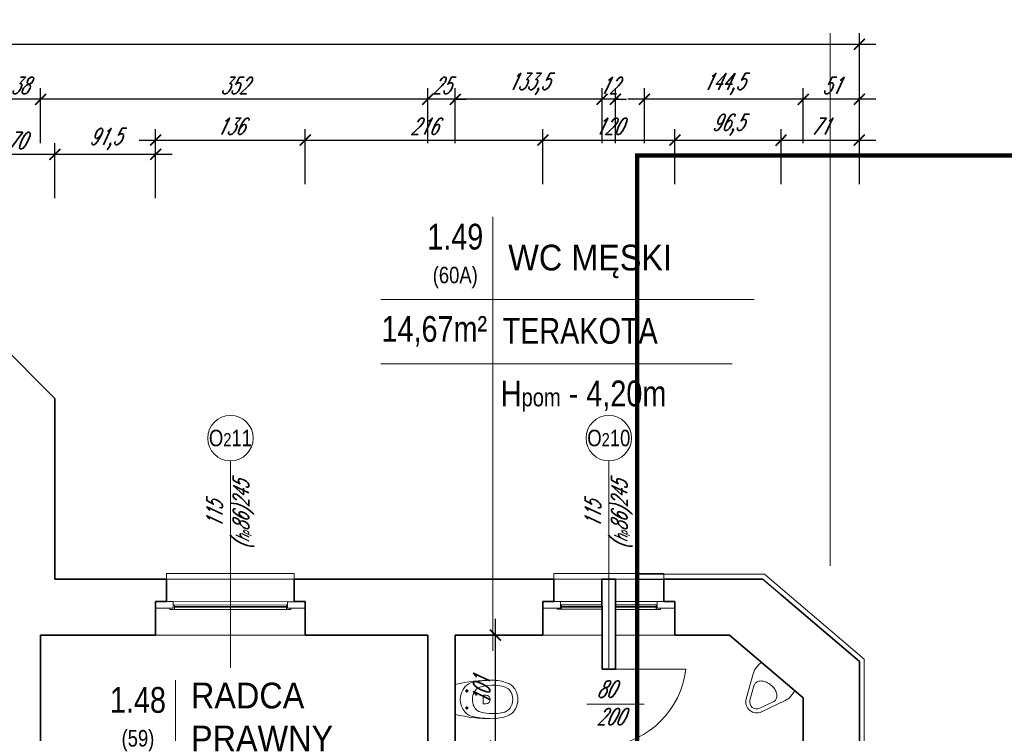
# Model space of a CAD drawing. Header units: millimetres. Extents: x 402 to 79005, y -7782 to 89952.
# Tile 157 of 256: x 25229 to 26124, y 29881 to 30530. Entities that reach past the tile are written whole.
import ezdxf

# ---------------------------------------------------------------- set-up
doc = ezdxf.new("R2010")
doc.units = ezdxf.units.MM
doc.header["$LTSCALE"] = 10
doc.linetypes.add('DASHED', pattern=[19.05, 12.7, -6.35])
doc.layers.get('0').update_dxf_attribs({"lineweight": 0})
doc.layers.get('Defpoints').update_dxf_attribs({"color": 253})
for name, color, linetype, lineweight in [('01 parter - ściany', 253, 'Continuous', 35), ('03-01_okna', 253, 'Continuous', 15), ('03_drzwi', 253, 'Continuous', 15), ('04-1_widok', 253, 'Continuous', 5), ('05-01_wymiary', 253, 'Continuous', 5), ('05-03_opis', 253, 'Continuous', 5), ('07_wyposażenie', 253, 'Continuous', 5), ('0_A_GRANICA OPRACOWANIA', 1, 'Continuous', 0), ('0_A_ŚCIANY ', 253, 'Continuous', 30)]:
    doc.layers.add(name, color=color, linetype=linetype, lineweight=lineweight)
doc.styles.add('ariel', font='ARIAL.TTF', dxfattribs={"width": 0.8})
doc.styles.add('ariel_wym', font='simplex.shx', dxfattribs={"width": 0.65, "oblique": 25})
doc.dimstyles.new('ariel 50', dxfattribs={"dimtxt": 15, "dimasz": 10, "dimexe": 10, "dimexo": 0, "dimgap": 5, "dimtad": 1, "dimdec": 1, "dimrnd": 0.5, "dimtxsty": 'ariel_wym', "dimblk": 'ARCHTICK', "dimcen": 2.5, "dimdle": 15, "dimazin": 0, "dimtfac": 1, "dimtdec": 1, "dimtix": 1, "dimtmove": 0, "dimatfit": 3, "dimldrblk": 'DOT', "dimfxl": 0, "dimarcsym": 0})
doc.dimstyles.new('ariel 50 wnętrze', dxfattribs={"dimtxt": 15, "dimasz": 10, "dimexe": 10, "dimexo": 0, "dimgap": 5, "dimtad": 1, "dimdec": 1, "dimrnd": 0.5, "dimtxsty": 'ariel_wym', "dimblk": 'ARCHTICK', "dimcen": 2.5, "dimdle": 15, "dimazin": 0, "dimtfac": 1, "dimtdec": 1, "dimtix": 1, "dimtmove": 0, "dimatfit": 3, "dimldrblk": 'DOT', "dimfxl": 0, "dimarcsym": 0})

# ---------------------------------------------------------------- blocks, each defined once
blk = doc.blocks.new('_ArchTick')
at = {"color": 0, "linetype": 'ByBlock', "const_width": 0.15}
blk.add_lwpolyline([(-0.5, -0.5), (0.5, 0.5)], dxfattribs=at)
blk = doc.blocks.new('*D1037')
at = {"layer": '05-01_wymiary', "color": 0, "lineweight": -2}
for p, q in [((25191.26, 30367.45), (25191.26, 30417.45)), ((25261.25, 30367.45), (25261.25, 30417.45)), ((25176.26, 30407.45), (25276.25, 30407.45))]:
    blk.add_line(p, q, dxfattribs=at)
at = {"layer": 'Defpoints', "color": 0}
for p in [(25261.25, 30407.45), (25191.26, 30255.5), (25261.25, 30185.5)]:
    blk.add_point(p, dxfattribs=at)
at = {"layer": '05-01_wymiary', "color": 0, "lineweight": -2, "xscale": 10, "yscale": 10, "zscale": 10, "rotation": 180}
blk.add_blockref('_ArchTick', (25191.26, 30407.45), dxfattribs=at)
at = {"layer": '05-01_wymiary', "color": 0, "lineweight": -2, "xscale": 10, "yscale": 10, "zscale": 10}
blk.add_blockref('_ArchTick', (25261.25, 30407.45), dxfattribs=at)
at = {"layer": '05-01_wymiary', "color": 0, "insert": (25226.26, 30419.95), "char_height": 15, "attachment_point": 5, "style": 'ariel_wym'}
blk.add_mtext('70', dxfattribs=at)
blk = doc.blocks.new('_Dot')
at = {"color": 0, "linetype": 'ByBlock', "lineweight": -2}
blk.add_line((-0.5, 0), (-1, 0), dxfattribs=at)
at = {"color": 0, "linetype": 'ByBlock', "const_width": 0.5}
blk.add_lwpolyline([(-0.25, 0, 1), (0.25, 0, 1)], format="xyb", close=True, dxfattribs=at)
blk = doc.blocks.new('*D1038')
at = {"layer": '05-01_wymiary', "color": 0, "lineweight": -2}
for p, q in [((25261.25, 30367.45), (25261.25, 30417.45)), ((25352.83, 30367.45), (25352.83, 30417.45)), ((25246.25, 30407.45), (25367.83, 30407.45))]:
    blk.add_line(p, q, dxfattribs=at)
at = {"layer": 'Defpoints', "color": 0, "lineweight": 0}
for p in [(25352.83, 30407.45), (25261.25, 30185.5), (25352.83, 29970.42)]:
    blk.add_point(p, dxfattribs=at)
at = {"layer": '05-01_wymiary', "color": 0, "lineweight": -2, "xscale": 10, "yscale": 10, "zscale": 10, "rotation": 180}
blk.add_blockref('_ArchTick', (25261.25, 30407.45), dxfattribs=at)
at = {"layer": '05-01_wymiary', "color": 0, "lineweight": -2, "xscale": 10, "yscale": 10, "zscale": 10}
blk.add_blockref('_ArchTick', (25352.83, 30407.45), dxfattribs=at)
at = {"layer": '05-01_wymiary', "color": 0, "insert": (25307.04, 30421.38), "char_height": 15, "attachment_point": 5, "style": 'ariel_wym'}
blk.add_mtext('91,5', dxfattribs=at)
blk = doc.blocks.new('*D1039')
at = {"layer": '05-01_wymiary', "color": 0, "lineweight": -2}
for p, q in [((25352.83, 30380.37), (25352.83, 30430.37)), ((25488.83, 30380.37), (25488.83, 30430.37)), ((25337.83, 30420.37), (25503.83, 30420.37))]:
    blk.add_line(p, q, dxfattribs=at)
at = {"layer": 'Defpoints', "color": 0, "lineweight": 0}
for p in [(25488.83, 30420.37), (25352.83, 29970.42), (25488.83, 29970.42)]:
    blk.add_point(p, dxfattribs=at)
at = {"layer": '05-01_wymiary', "color": 0, "lineweight": -2, "xscale": 10, "yscale": 10, "zscale": 10, "rotation": 180}
blk.add_blockref('_ArchTick', (25352.83, 30420.37), dxfattribs=at)
at = {"layer": '05-01_wymiary', "color": 0, "lineweight": -2, "xscale": 10, "yscale": 10, "zscale": 10}
blk.add_blockref('_ArchTick', (25488.83, 30420.37), dxfattribs=at)
at = {"layer": '05-01_wymiary', "color": 0, "insert": (25420.83, 30432.87), "char_height": 15, "attachment_point": 5, "style": 'ariel_wym'}
blk.add_mtext('136', dxfattribs=at)
blk = doc.blocks.new('*D1040')
at = {"layer": '05-01_wymiary', "color": 0, "lineweight": -2}
for p, q in [((25488.83, 30380.37), (25488.83, 30430.37)), ((25704.83, 30380.37), (25704.83, 30430.37)), ((25473.83, 30420.37), (25719.83, 30420.37))]:
    blk.add_line(p, q, dxfattribs=at)
at = {"layer": 'Defpoints', "color": 0, "lineweight": 0}
for p in [(25704.83, 30420.37), (25488.83, 29970.42), (25704.83, 29970.42)]:
    blk.add_point(p, dxfattribs=at)
at = {"layer": '05-01_wymiary', "color": 0, "lineweight": -2, "xscale": 10, "yscale": 10, "zscale": 10, "rotation": 180}
blk.add_blockref('_ArchTick', (25488.83, 30420.37), dxfattribs=at)
at = {"layer": '05-01_wymiary', "color": 0, "lineweight": -2, "xscale": 10, "yscale": 10, "zscale": 10}
blk.add_blockref('_ArchTick', (25704.83, 30420.37), dxfattribs=at)
at = {"layer": '05-01_wymiary', "color": 0, "insert": (25596.83, 30432.87), "char_height": 15, "attachment_point": 5, "style": 'ariel_wym'}
blk.add_mtext('216', dxfattribs=at)
blk = doc.blocks.new('*D1041')
at = {"layer": '05-01_wymiary', "color": 0, "lineweight": -2}
for p, q in [((25704.83, 30380.37), (25704.83, 30430.37)), ((25824.83, 30380.37), (25824.83, 30430.37)), ((25689.83, 30420.37), (25839.83, 30420.37))]:
    blk.add_line(p, q, dxfattribs=at)
at = {"layer": 'Defpoints', "color": 0, "lineweight": 0}
for p in [(25824.83, 30420.37), (25704.83, 29970.42), (25824.83, 29970.42)]:
    blk.add_point(p, dxfattribs=at)
at = {"layer": '05-01_wymiary', "color": 0, "lineweight": -2, "xscale": 10, "yscale": 10, "zscale": 10, "rotation": 180}
blk.add_blockref('_ArchTick', (25704.83, 30420.37), dxfattribs=at)
at = {"layer": '05-01_wymiary', "color": 0, "lineweight": -2, "xscale": 10, "yscale": 10, "zscale": 10}
blk.add_blockref('_ArchTick', (25824.83, 30420.37), dxfattribs=at)
at = {"layer": '05-01_wymiary', "color": 0, "insert": (25764.83, 30432.87), "char_height": 15, "attachment_point": 5, "style": 'ariel_wym'}
blk.add_mtext('120', dxfattribs=at)
blk = doc.blocks.new('*D1042')
at = {"layer": '05-01_wymiary', "color": 0, "lineweight": -2}
for p, q in [((25824.83, 30380.37), (25824.83, 30430.37)), ((25921.47, 30380.37), (25921.47, 30430.37)), ((25809.83, 30420.37), (25936.47, 30420.37))]:
    blk.add_line(p, q, dxfattribs=at)
at = {"layer": 'Defpoints', "color": 0, "lineweight": 0}
for p in [(25921.47, 30420.37), (25921.47, 30007.11), (25824.83, 29970.42)]:
    blk.add_point(p, dxfattribs=at)
at = {"layer": '05-01_wymiary', "color": 0, "lineweight": -2, "xscale": 10, "yscale": 10, "zscale": 10, "rotation": 180}
blk.add_blockref('_ArchTick', (25824.83, 30420.37), dxfattribs=at)
at = {"layer": '05-01_wymiary', "color": 0, "lineweight": -2, "xscale": 10, "yscale": 10, "zscale": 10}
blk.add_blockref('_ArchTick', (25921.47, 30420.37), dxfattribs=at)
at = {"layer": '05-01_wymiary', "color": 0, "insert": (25873.15, 30434.3), "char_height": 15, "attachment_point": 5, "style": 'ariel_wym'}
blk.add_mtext('96,5', dxfattribs=at)
blk = doc.blocks.new('*D1043')
at = {"layer": '05-01_wymiary', "color": 0, "lineweight": -2}
for p, q in [((25921.47, 30380.37), (25921.47, 30430.37)), ((25992.65, 30380.37), (25992.65, 30430.37)), ((25906.47, 30420.37), (26007.65, 30420.37))]:
    blk.add_line(p, q, dxfattribs=at)
at = {"layer": 'Defpoints', "color": 0, "lineweight": 0}
for p in [(25992.65, 30420.37), (25921.47, 30007.11), (25992.65, 29946.5)]:
    blk.add_point(p, dxfattribs=at)
at = {"layer": '05-01_wymiary', "color": 0, "lineweight": -2, "xscale": 10, "yscale": 10, "zscale": 10, "rotation": 180}
blk.add_blockref('_ArchTick', (25921.47, 30420.37), dxfattribs=at)
at = {"layer": '05-01_wymiary', "color": 0, "lineweight": -2, "xscale": 10, "yscale": 10, "zscale": 10}
blk.add_blockref('_ArchTick', (25992.65, 30420.37), dxfattribs=at)
at = {"layer": '05-01_wymiary', "color": 0, "insert": (25957.06, 30432.87), "char_height": 15, "attachment_point": 5, "style": 'ariel_wym'}
blk.add_mtext('71', dxfattribs=at)
blk = doc.blocks.new('*D1050')
at = {"layer": '05-01_wymiary', "color": 0, "lineweight": -2}
for p, q in [((25941.65, 30417.45), (25941.65, 30467.45)), ((25992.65, 30417.45), (25992.65, 30467.45)), ((26007.65, 30457.45), (25926.65, 30457.45))]:
    blk.add_line(p, q, dxfattribs=at)
at = {"layer": 'Defpoints', "color": 0, "lineweight": 0}
for p in [(25941.65, 30457.45), (25992.65, 29933.5), (25941.65, 29913.4)]:
    blk.add_point(p, dxfattribs=at)
at = {"layer": '05-01_wymiary', "color": 0, "lineweight": -2, "xscale": 10, "yscale": 10, "zscale": 10, "rotation": 180}
blk.add_blockref('_ArchTick', (25941.65, 30457.45), dxfattribs=at)
at = {"layer": '05-01_wymiary', "color": 0, "lineweight": -2, "xscale": 10, "yscale": 10, "zscale": 10}
blk.add_blockref('_ArchTick', (25992.65, 30457.45), dxfattribs=at)
at = {"layer": '05-01_wymiary', "color": 0, "insert": (25967.15, 30469.95), "char_height": 15, "attachment_point": 5, "style": 'ariel_wym'}
blk.add_mtext('51', dxfattribs=at)
blk = doc.blocks.new('*D1051')
at = {"layer": '05-01_wymiary', "color": 0, "lineweight": -2}
for p, q in [((25797.28, 30417.45), (25797.28, 30467.45)), ((25941.65, 30417.45), (25941.65, 30467.45)), ((25956.65, 30457.45), (25782.28, 30457.45))]:
    blk.add_line(p, q, dxfattribs=at)
at = {"layer": 'Defpoints', "color": 0, "lineweight": 0}
for p in [(25797.28, 30457.45), (25797.28, 29956.78), (25941.65, 29913.4)]:
    blk.add_point(p, dxfattribs=at)
at = {"layer": '05-01_wymiary', "color": 0, "lineweight": -2, "xscale": 10, "yscale": 10, "zscale": 10, "rotation": 180}
blk.add_blockref('_ArchTick', (25797.28, 30457.45), dxfattribs=at)
at = {"layer": '05-01_wymiary', "color": 0, "lineweight": -2, "xscale": 10, "yscale": 10, "zscale": 10}
blk.add_blockref('_ArchTick', (25941.65, 30457.45), dxfattribs=at)
at = {"layer": '05-01_wymiary', "color": 0, "insert": (25869.47, 30471.38), "char_height": 15, "attachment_point": 5, "style": 'ariel_wym'}
blk.add_mtext('144,5', dxfattribs=at)
blk = doc.blocks.new('*D1052')
at = {"layer": '05-01_wymiary', "color": 0, "lineweight": -2}
for p, q in [((25758.83, 30417.45), (25758.83, 30467.45)), ((25770.83, 30417.45), (25770.83, 30467.45)), ((25758.83, 30457.45), (25748.83, 30457.45)), ((25770.83, 30457.45), (25758.83, 30457.45)), ((25770.83, 30457.45), (25780.83, 30457.45))]:
    blk.add_line(p, q, dxfattribs=at)
at = {"layer": 'Defpoints', "color": 0, "lineweight": 0}
for p in [(25758.83, 30457.45), (25758.83, 29970.42), (25770.83, 29969.71)]:
    blk.add_point(p, dxfattribs=at)
at = {"layer": '05-01_wymiary', "color": 0, "lineweight": -2, "xscale": 10, "yscale": 10, "zscale": 10}
blk.add_blockref('_ArchTick', (25758.83, 30457.45), dxfattribs=at)
at = {"layer": '05-01_wymiary', "color": 0, "lineweight": -2, "xscale": 10, "yscale": 10, "zscale": 10, "rotation": 180}
blk.add_blockref('_ArchTick', (25770.83, 30457.45), dxfattribs=at)
at = {"layer": '05-01_wymiary', "color": 0, "insert": (25764.83, 30469.95), "char_height": 15, "attachment_point": 5, "style": 'ariel_wym'}
blk.add_mtext('12', dxfattribs=at)
blk = doc.blocks.new('*D1053')
at = {"layer": '05-01_wymiary', "color": 0, "lineweight": -2}
for p, q in [((25625.21, 30417.45), (25625.21, 30467.45)), ((25758.83, 30417.45), (25758.83, 30467.45)), ((25773.83, 30457.45), (25610.21, 30457.45))]:
    blk.add_line(p, q, dxfattribs=at)
at = {"layer": 'Defpoints', "color": 0, "lineweight": 0}
for p in [(25625.21, 30457.45), (25625.21, 29970.42), (25758.83, 29970.42)]:
    blk.add_point(p, dxfattribs=at)
at = {"layer": '05-01_wymiary', "color": 0, "lineweight": -2, "xscale": 10, "yscale": 10, "zscale": 10, "rotation": 180}
blk.add_blockref('_ArchTick', (25625.21, 30457.45), dxfattribs=at)
at = {"layer": '05-01_wymiary', "color": 0, "lineweight": -2, "xscale": 10, "yscale": 10, "zscale": 10}
blk.add_blockref('_ArchTick', (25758.83, 30457.45), dxfattribs=at)
at = {"layer": '05-01_wymiary', "color": 0, "insert": (25692.02, 30471.38), "char_height": 15, "attachment_point": 5, "style": 'ariel_wym'}
blk.add_mtext('133,5', dxfattribs=at)
blk = doc.blocks.new('*D1054')
at = {"layer": '05-01_wymiary', "color": 0, "lineweight": -2}
for p, q in [((25600.21, 30417.45), (25600.21, 30467.45)), ((25625.21, 30417.45), (25625.21, 30467.45)), ((25600.21, 30457.45), (25590.21, 30457.45)), ((25625.21, 30457.45), (25600.21, 30457.45)), ((25625.21, 30457.45), (25635.21, 30457.45))]:
    blk.add_line(p, q, dxfattribs=at)
at = {"layer": 'Defpoints', "color": 0, "lineweight": 0}
for p in [(25600.21, 30457.45), (25600.21, 29970.42), (25625.21, 29970.42)]:
    blk.add_point(p, dxfattribs=at)
at = {"layer": '05-01_wymiary', "color": 0, "lineweight": -2, "xscale": 10, "yscale": 10, "zscale": 10}
blk.add_blockref('_ArchTick', (25600.21, 30457.45), dxfattribs=at)
at = {"layer": '05-01_wymiary', "color": 0, "lineweight": -2, "xscale": 10, "yscale": 10, "zscale": 10, "rotation": 180}
blk.add_blockref('_ArchTick', (25625.21, 30457.45), dxfattribs=at)
at = {"layer": '05-01_wymiary', "color": 0, "insert": (25612.71, 30469.95), "char_height": 15, "attachment_point": 5, "style": 'ariel_wym'}
blk.add_mtext('25', dxfattribs=at)
blk = doc.blocks.new('*D1055')
at = {"layer": '05-01_wymiary', "color": 0, "lineweight": -2}
for p, q in [((25248.21, 30417.45), (25248.21, 30467.45)), ((25600.21, 30417.45), (25600.21, 30467.45)), ((25615.21, 30457.45), (25233.21, 30457.45))]:
    blk.add_line(p, q, dxfattribs=at)
at = {"layer": 'Defpoints', "color": 0, "lineweight": 0}
for p in [(25248.21, 30457.45), (25248.21, 29970.42), (25600.21, 29970.42)]:
    blk.add_point(p, dxfattribs=at)
at = {"layer": '05-01_wymiary', "color": 0, "lineweight": -2, "xscale": 10, "yscale": 10, "zscale": 10, "rotation": 180}
blk.add_blockref('_ArchTick', (25248.21, 30457.45), dxfattribs=at)
at = {"layer": '05-01_wymiary', "color": 0, "lineweight": -2, "xscale": 10, "yscale": 10, "zscale": 10}
blk.add_blockref('_ArchTick', (25600.21, 30457.45), dxfattribs=at)
at = {"layer": '05-01_wymiary', "color": 0, "insert": (25424.21, 30469.95), "char_height": 15, "attachment_point": 5, "style": 'ariel_wym'}
blk.add_mtext('352', dxfattribs=at)
blk = doc.blocks.new('*D1056')
at = {"layer": '05-01_wymiary', "color": 0, "lineweight": -2}
for p, q in [((25210.21, 30417.45), (25210.21, 30467.45)), ((25248.21, 30417.45), (25248.21, 30467.45)), ((25263.21, 30457.45), (25195.21, 30457.45))]:
    blk.add_line(p, q, dxfattribs=at)
at = {"layer": 'Defpoints', "color": 0, "lineweight": 0}
for p in [(25210.21, 30457.45), (25210.21, 30038.38), (25248.21, 29970.42)]:
    blk.add_point(p, dxfattribs=at)
at = {"layer": '05-01_wymiary', "color": 0, "lineweight": -2, "xscale": 10, "yscale": 10, "zscale": 10, "rotation": 180}
blk.add_blockref('_ArchTick', (25210.21, 30457.45), dxfattribs=at)
at = {"layer": '05-01_wymiary', "color": 0, "lineweight": -2, "xscale": 10, "yscale": 10, "zscale": 10}
blk.add_blockref('_ArchTick', (25248.21, 30457.45), dxfattribs=at)
at = {"layer": '05-01_wymiary', "color": 0, "insert": (25229.21, 30469.95), "char_height": 15, "attachment_point": 5, "style": 'ariel_wym'}
blk.add_mtext('38', dxfattribs=at)
blk = doc.blocks.new('*D1069')
at = {"layer": '05-01_wymiary', "color": 0, "lineweight": -2}
for p, q in [((23877.66, 30467.45), (23877.66, 30517.45)), ((25992.65, 30467.45), (25992.65, 30517.45)), ((23862.66, 30507.45), (26007.65, 30507.45))]:
    blk.add_line(p, q, dxfattribs=at)
at = {"layer": 'Defpoints', "color": 0, "lineweight": 0}
for p in [(25992.65, 30507.45), (23877.66, 29939.12), (25992.65, 29933.5)]:
    blk.add_point(p, dxfattribs=at)
at = {"layer": '05-01_wymiary', "color": 0, "lineweight": -2, "xscale": 10, "yscale": 10, "zscale": 10, "rotation": 180}
blk.add_blockref('_ArchTick', (23877.66, 30507.45), dxfattribs=at)
at = {"layer": '05-01_wymiary', "color": 0, "lineweight": -2, "xscale": 10, "yscale": 10, "zscale": 10}
blk.add_blockref('_ArchTick', (25992.65, 30507.45), dxfattribs=at)
at = {"layer": '05-01_wymiary', "color": 0, "insert": (24935.15, 30519.95), "char_height": 15, "attachment_point": 5, "style": 'ariel_wym'}
blk.add_mtext('2115', dxfattribs=at)
blk = doc.blocks.new('*D1128')
at = {"layer": '05-01_wymiary', "color": 0, "lineweight": -2}
for p, q in [((25661.72, 29854.67), (25661.72, 29985.42)), ((25651.72, 29970.42), (25671.72, 29970.42)), ((25651.72, 29869.67), (25671.72, 29869.67))]:
    blk.add_line(p, q, dxfattribs=at)
at = {"layer": 'Defpoints', "color": 0, "lineweight": 0}
for p in [(25625.21, 29970.42), (25661.72, 29970.42), (25625.21, 29869.67)]:
    blk.add_point(p, dxfattribs=at)
at = {"layer": '05-01_wymiary', "color": 0, "lineweight": -2, "xscale": 10, "yscale": 10, "zscale": 10}
for p, rotation in [((25661.72, 29970.42), 90), ((25661.72, 29869.67), 270)]:
    blk.add_blockref('_ArchTick', p, dxfattribs=dict(at, rotation=rotation))
at = {"layer": '05-01_wymiary', "color": 0, "insert": (25649.22, 29920.05), "char_height": 15, "attachment_point": 5, "rotation": 90, "style": 'ariel_wym'}
blk.add_mtext('101', dxfattribs=at)

msp = doc.modelspace()

# ---------------------------------------------------------------- linework, layer by layer
at = {"color": 1, "lineweight": 0}
for points in [[(25997.15, 29948.58), (25997.15, 29482), (26588.15, 29482), (26588.15, 30249.58)], [(25790.69, 30025.93), (25906.3, 30025.93), (25997.15, 29948.58)]]:
    msp.add_lwpolyline(points, dxfattribs=at)
at = {"layer": '01 parter - ściany'}
for p, q in [((25261.25, 30185.5), (25191.26, 30255.5)), ((25261.25, 30185.5), (25261.25, 30021.42)), ((25362.81, 30021.42), (25261.21, 30021.42)), ((25362.81, 30021.42), (25362.81, 30000.92)), ((25714.81, 30021.42), (25478.83, 30021.42)), ((25478.83, 30021.42), (25478.83, 30000.91)), ((25714.81, 30021.42), (25714.81, 30000.92)), ((25758.83, 29972.42), (25758.48, 30021.42)), ((25758.48, 30021.42), (25770.83, 30021.42)), ((25770.83, 29939.5), (25770.83, 30021.42)), ((25904.65, 30021.42), (25814.83, 30021.42)), ((25814.83, 30021.42), (25814.83, 30000.91)), ((25352.83, 29970.42), (25352.83, 30000.91)), ((25362.81, 30000.91), (25352.83, 30000.91)), ((25488.8, 30000.91), (25478.83, 30000.91)), ((25488.83, 29972.42), (25488.8, 30000.91)), ((25488.83, 29970.42), (25488.8, 30000.91)), ((25704.83, 29970.42), (25704.83, 30000.92)), ((25714.8, 30000.92), (25704.83, 30000.92)), ((25824.8, 30000.92), (25814.83, 30000.92)), ((25824.83, 29970.42), (25824.8, 30000.92)), ((25921.47, 30007.11), (25992.65, 29946.5)), ((25352.83, 29970.42), (25248.21, 29970.42)), ((25248.21, 29970.42), (25248.21, 29478.12)), ((25600.21, 29970.42), (25488.83, 29970.42)), ((25600.21, 29970.42), (25600.21, 29478.12)), ((25704.83, 29970.42), (25625.21, 29970.42)), ((25625.21, 29970.42), (25625.21, 29669.5)), ((25758.83, 29939.5), (25758.83, 29972.42)), ((25770.83, 29952.42), (25770.83, 29969.71)), ((25874.67, 29970.42), (25824.83, 29970.42)), ((25874.67, 29970.42), (25941.65, 29913.4)), ((25992.65, 29814.5), (25992.65, 29946.5)), ((25770.83, 29939.5), (25758.83, 29939.5)), ((25941.65, 29824.5), (25941.65, 29913.4))]:
    msp.add_line(p, q, dxfattribs=at)
at = {"layer": '03-01_okna', "linetype": 'Continuous', "lineweight": 0}
for p, q in [((25362.81, 30021.42), (25362.81, 30026.42)), ((25478.83, 30026.42), (25362.81, 30026.42)), ((25478.83, 30021.42), (25478.83, 30026.42)), ((25714.81, 30021.42), (25714.81, 30026.42)), ((25814.86, 30026.42), (25714.81, 30026.42)), ((25814.86, 30021.42), (25814.86, 30026.42)), ((25368.83, 30000.91), (25472.8, 30000.85)), ((25720.83, 30000.93), (25758.63, 30000.93)), ((25770.83, 30000.92), (25808.83, 30000.92)), ((25472.8, 29997.85), (25368.83, 29997.91)), ((25369.83, 29993.91), (25369.83, 29997.91)), ((25471.8, 29996.35), (25369.83, 29996.41)), ((25471.8, 29995.85), (25369.83, 29995.91)), ((25471.8, 29993.85), (25471.8, 29997.85)), ((25758.65, 29997.93), (25720.83, 29997.93)), ((25721.83, 29993.93), (25721.83, 29997.93)), ((25758.66, 29996.43), (25721.83, 29996.43)), ((25758.67, 29995.93), (25721.83, 29995.93)), ((25808.83, 29997.92), (25770.83, 29997.92)), ((25807.83, 29996.42), (25770.83, 29996.42)), ((25807.83, 29995.92), (25770.83, 29995.92)), ((25807.83, 29993.92), (25807.83, 29997.92))]:
    msp.add_line(p, q, dxfattribs=at)
at = {"layer": '03-01_okna', "linetype": 'DASHED'}
for p, q in [((25478.83, 30021.42), (25362.81, 30021.42)), ((25814.86, 30021.42), (25714.81, 30021.42))]:
    msp.add_line(p, q, dxfattribs=at)
at = {"layer": '03-01_okna', "linetype": 'Continuous', "lineweight": 0}
for points in [[(25352.83, 29994.91), (25368.83, 29994.91), (25368.83, 30000.91), (25352.83, 30000.91)], [(25472.8, 29994.85), (25488.8, 29994.85), (25488.8, 30000.85), (25472.8, 30000.85)], [(25704.83, 29994.93), (25720.83, 29994.93), (25720.83, 30000.93), (25704.83, 30000.93)], [(25808.83, 29994.92), (25824.83, 29994.92), (25824.83, 30000.92), (25808.83, 30000.92)]]:
    msp.add_lwpolyline(points, close=True, dxfattribs=at)
for points in [[(25475.8, 29994.85), (25475.8, 29993.85), (25365.83, 29993.91), (25365.83, 29994.91)], [(25758.68, 29993.93), (25717.83, 29993.93), (25717.83, 29994.93)], [(25811.83, 29994.92), (25811.83, 29993.92), (25770.83, 29993.92)]]:
    msp.add_lwpolyline(points, dxfattribs=at)
at = {"layer": '03_drzwi'}
for p, q in [((25834.83, 29939.45), (25764.83, 29939.5)), ((25744.74, 29907.61), (25797.02, 29907.62))]:
    msp.add_line(p, q, dxfattribs=at)
msp.add_arc((25755.59, 29948.75), 79.79, 276.65341, 353.30911, dxfattribs=at)
at = {"layer": '04-1_widok'}
for p, q in [((25352.83, 29970.42), (25488.83, 29970.42)), ((25704.8, 29970.42), (25758.83, 29970.42)), ((25770.83, 29970.42), (25824.83, 29970.42))]:
    msp.add_line(p, q, dxfattribs=at)
at = {"layer": '05-01_wymiary'}
msp.add_line((25966.21, 30033.5), (25966.21, 30517.45), dxfattribs=at)
at = {"layer": '05-03_opis'}
for p, q in [((25659.32, 30350.72), (25659.32, 29956.35)), ((25557.68, 30275.48), (25897.01, 30275.48)), ((25557.68, 30217.12), (25876.86, 30217.12)), ((25370.82, 29929.69), (25370.82, 29742.52))]:
    msp.add_line(p, q, dxfattribs=at)
at = {"layer": '05-03_opis', "lineweight": 0}
for p, q in [((25420.82, 29940.82), (25420.82, 30128.83)), ((25764.83, 29940.82), (25764.83, 30128.83))]:
    msp.add_line(p, q, dxfattribs=at)
for centre in [(25420.82, 30149.52), (25764.83, 30149.52)]:
    msp.add_circle(centre, 20.69, dxfattribs=at)
at = {"layer": '07_wyposażenie', "ltscale": 2}
for p, q in [((25901.33, 29943.79), (25903.47, 29945.73)), ((25903.47, 29945.73), (25918.7, 29932.77)), ((25896.25, 29935.45), (25897.71, 29939.22)), ((25897.71, 29939.22), (25901.33, 29943.79)), ((25889.8, 29912.48), (25896.25, 29935.45)), ((25918.7, 29932.77), (25933.95, 29919.79)), ((25625.21, 29925.63), (25625.2, 29898.43)), ((25637.17, 29919.78), (25634.27, 29919.78)), ((25635.72, 29921.23), (25635.72, 29918.33)), ((25893.22, 29911.52), (25897.05, 29925.19)), ((25932.59, 29917.59), (25933.95, 29919.79)), ((25915.02, 29910.13), (25902.23, 29903.96)), ((25925.27, 29911.13), (25903.77, 29900.77)), ((25928.72, 29913.23), (25925.27, 29911.13)), ((25932.59, 29917.59), (25928.72, 29913.23)), ((25637.17, 29904.28), (25634.27, 29904.28)), ((25635.72, 29902.83), (25635.72, 29905.73))]:
    msp.add_line(p, q, dxfattribs=at)
for points in [[(25672.76, 29926.96, 0.091012), (25658.7, 29929.54, 0.04468), (25641.51, 29927.68, 0.150678), (25634.27, 29923.66, 0.380316), (25634.27, 29900.4, 0.150678), (25641.52, 29896.39, 0.04468), (25658.71, 29894.54, 0.091012), (25672.77, 29897.12, 0.171854), (25680.01, 29903.5, 0.258868), (25680, 29920.59, 0.171854)], [(25642.31, 29905.7, 0.228329), (25648.87, 29900.44, 0.112012), (25668.27, 29900.03, 0.161795), (25674.97, 29903.94, 0.320353), (25674.96, 29920.15, 0.161795), (25668.26, 29924.05, 0.112012), (25648.86, 29923.63, 0.228329), (25642.3, 29918.37, 0.236897)]]:
    msp.add_lwpolyline(points, format="xyb", close=True, dxfattribs=at)
msp.add_lwpolyline([(25653.18, 29908.17), (25650.53, 29908.17), (25650.53, 29915.97), (25653.18, 29915.97, -1), (25653.18, 29908.17, -1)], format="xyb", dxfattribs=at)
for centre in [(25635.72, 29919.78), (25635.72, 29904.28)]:
    msp.add_circle(centre, 1, dxfattribs=at)
for centre, radius, start, end in [((25658.75, 29783.83), 145.71, 90.01927, 103.30526), ((25902.12, 29923.18), 5.45, 108.18108, 140.0346), ((25903.27, 29919.67), 9.14, 83.72467, 108.18108), ((25902.86, 29915.98), 12.86, 65.47169, 83.72467), ((25902.12, 29923.18), 5.45, 140.0346, 163.64423), ((25900.75, 29911.36), 17.94, 50.0346, 65.47169), ((25900.75, 29911.36), 17.94, 34.59752, 50.0346), ((25904.93, 29914.24), 12.86, 16.34454, 34.59752), ((25899.43, 29909.78), 10, 164.32979, 230.0346), ((25899.43, 29909.78), 6.45, 164.32979, 230.0346), ((25912.16, 29914.76), 5.45, 301.64098, 320.0346), ((25912.16, 29914.76), 5.45, 320.0346, 351.88813), ((25908.5, 29915.29), 9.14, 351.88813, 16.34454), ((25899.43, 29909.78), 10, 230.0346, 295.73941), ((25899.43, 29909.78), 6.45, 230.0346, 295.73941), ((25658.66, 30040.25), 145.71, 256.73328, 270.01927)]:
    msp.add_arc(centre, radius, start, end, dxfattribs=at)
at = {"layer": '0_A_GRANICA OPRACOWANIA', "color": 1, "linetype": 'DASHED', "const_width": 4}
msp.add_lwpolyline([(25790.69, 30406.33), (26803.78, 30406.33), (26803.78, 29012.4), (25790.69, 29012.4)], close=True, dxfattribs=at)
at = {"layer": '0_A_ŚCIANY ', "lineweight": 30}
for points in [[(25790.69, 30021.42), (25904.65, 30021.43)], [(25992.65, 29946.5), (25904.65, 30021.43)], [(25992.65, 29946.5), (25992.65, 29477.5), (26071.65, 29477.5)]]:
    msp.add_lwpolyline(points, dxfattribs=at)

# ---------------------------------------------------------------- texts
at = {"layer": '03_drzwi', "insert": (25753.78, 29928.94), "char_height": 15, "width": 160.5905, "attachment_point": 1, "rotation": 359.9915, "style": 'ariel_wym'}
msp.add_mtext('80\\P200', dxfattribs=at)
at = {"layer": '05-03_opis', "style": 'ariel'}
for s, insert, char_height, width, attachment_point in [('{\\fArial|b0|i0|c238|p34;1.49\\P\\H0.6404x;(60A)}', (25625.23, 30315.04), 23.4234, 108.9126, 5), ('{\\fArial|b0|i0|c238|p34;\\W0.9;WC MĘSKI}', (25673.45, 30310.06), 23.4234, 356.6375, 4), ('{\\fArial|b0|i0|c238|p34;14,67m²}', (25606.17, 30246.58), 23.4234, 108.9126, 5), ('TERAKOTA', (25668.27, 30246.85), 23.423, 322.789, 4), ('{\\fArial|b0|i0|c238|p34; H\\H0.7x;pom\\H1.429x; - 4,20m}', (25659.32, 30187.67), 23.4234, 322.789, 4), ('{\\fArial|b0|i0|c238|p34;\\W0.9;RADCA\\PPRAWNY}', (25384.95, 29896.07), 23.4234, 356.6375, 4), ('{\\fArial|b0|i0|c238|p34;1.48\\P\\H0.6404x;(59)}', (25336.73, 29894.01), 23.4234, 108.9126, 5)]:
    msp.add_mtext(s, dxfattribs=dict(at, insert=insert, char_height=char_height, width=width, attachment_point=attachment_point))
at = {"layer": '05-03_opis', "lineweight": 0, "char_height": 15, "width": 75.1935, "attachment_point": 5, "style": 'ariel'}
for s, insert in [('O{\\H0.8x;2}11', (25420.82, 30149.52)), ('O{\\H0.8x;2}10', (25764.83, 30149.52))]:
    msp.add_mtext(s, dxfattribs=dict(at, insert=insert))
at = {"layer": '05-03_opis', "lineweight": 0, "char_height": 14.4, "width": 62.6613, "attachment_point": 5, "rotation": 90, "style": 'ariel_wym'}
for insert in [(25420.82, 30079.95), (25764.83, 30079.95)]:
    msp.add_mtext('115\\P({\\H0.8333x;h\\H0.6x;p}86)245', dxfattribs=dict(at, insert=insert))

# ---------------------------------------------------------------- dimensions: what is measured, and where the dimension line sits
at = {"layer": '05-01_wymiary'}
for base, p1, p2, picture, middle in [((25992.65, 30507.45), (23877.66, 29939.12), (25992.65, 29933.5), '*D1069', (24935.15, 30519.95)), ((25941.65, 30457.45), (25992.65, 29933.5), (25941.65, 29913.4), '*D1050', (25967.15, 30469.95))]:
    dim = msp.add_linear_dim(base=base, p1=p1, p2=p2, dimstyle='ariel 50', dxfattribs=at)
    dim.commit()
    dim.dimension.update_dxf_attribs({"geometry": picture, "text_midpoint": middle})
for base, p1, p2, picture, middle in [((25210.21, 30457.45), (25248.21, 29970.42), (25210.21, 30038.38), '*D1056', (25229.21, 30469.95)), ((25248.21, 30457.45), (25600.21, 29970.42), (25248.21, 29970.42), '*D1055', (25424.21, 30469.95)), ((25600.21, 30457.45), (25625.21, 29970.42), (25600.21, 29970.42), '*D1054', (25612.71, 30469.95)), ((25625.21, 30457.45), (25758.83, 29970.42), (25625.21, 29970.42), '*D1053', (25692.02, 30471.38)), ((25758.83, 30457.45), (25770.83, 29969.71), (25758.83, 29970.42), '*D1052', (25764.83, 30469.95)), ((25797.28, 30457.45), (25941.65, 29913.4), (25797.28, 29956.78), '*D1051', (25869.47, 30471.38)), ((25488.83, 30420.37), (25352.83, 29970.42), (25488.83, 29970.42), '*D1039', (25420.83, 30432.87)), ((25704.83, 30420.37), (25488.83, 29970.42), (25704.83, 29970.42), '*D1040', (25596.83, 30432.87)), ((25824.83, 30420.37), (25704.83, 29970.42), (25824.83, 29970.42), '*D1041', (25764.83, 30432.87)), ((25921.47, 30420.37), (25824.83, 29970.42), (25921.47, 30007.11), '*D1042', (25873.15, 30434.3)), ((25992.65, 30420.37), (25921.47, 30007.11), (25992.65, 29946.5), '*D1043', (25957.06, 30432.87)), ((25261.25, 30407.45), (25191.26, 30255.5), (25261.25, 30185.5), '*D1037', (25226.26, 30419.95)), ((25352.83, 30407.45), (25261.25, 30185.5), (25352.83, 29970.42), '*D1038', (25307.04, 30421.38))]:
    dim = msp.add_linear_dim(base=base, p1=p1, p2=p2, dimstyle='ariel 50', override={"dimtmove": 1}, dxfattribs=at)
    dim.commit()
    dim.dimension.update_dxf_attribs({"geometry": picture, "text_midpoint": middle})
dim = msp.add_linear_dim(base=(25661.7195, 29970.4245), p1=(25625.2096, 29869.6728), p2=(25625.2096, 29970.4245), angle=90, dimstyle='ariel 50 wnętrze', override={"dimtmove": 1}, dxfattribs=at)
dim.commit()
dim.dimension.update_dxf_attribs({"geometry": '*D1128', "text_midpoint": (25649.2195, 29920.0486)})

doc.saveas('drawing.dxf')
